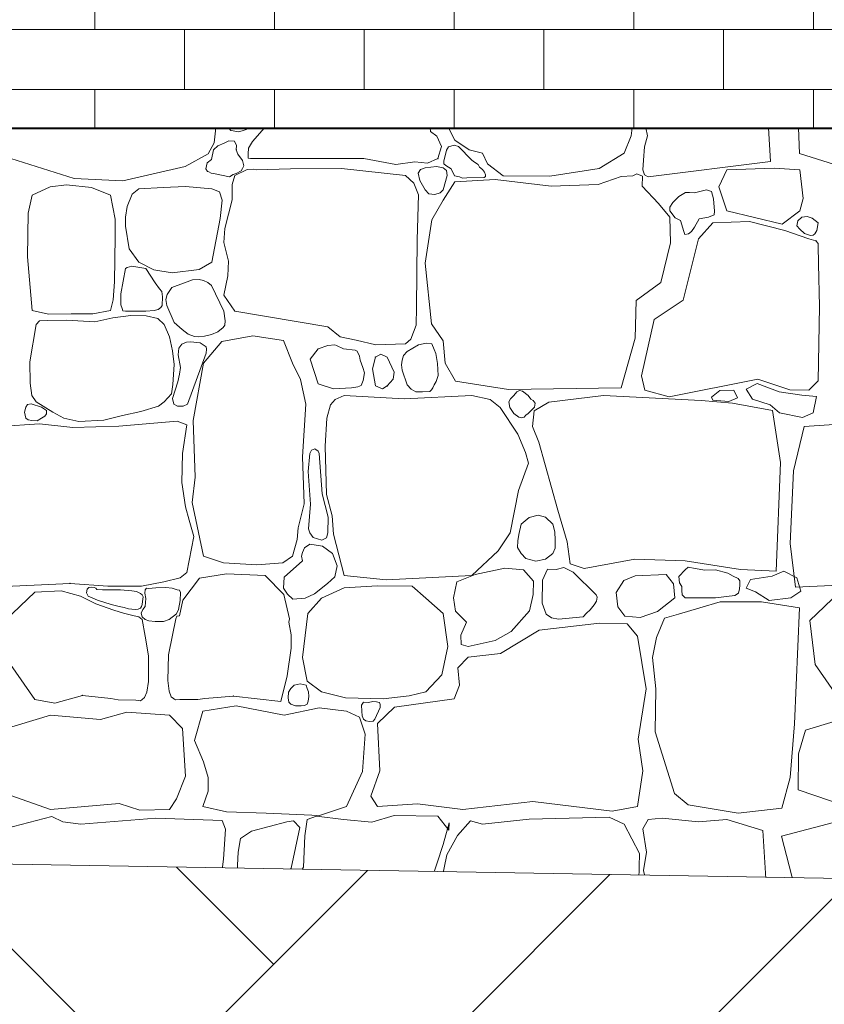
# Model space of a CAD drawing. Header units: millimetres. Extents: x 67877 to 166263, y -957 to 33454.
# Tile 7 of 98: x 71317 to 72217, y 1530 to 2632. Entities that reach past the tile are written whole.
import ezdxf

# ---------------------------------------------------------------- set-up
doc = ezdxf.new("R2010")
doc.units = ezdxf.units.MM
doc.linetypes.add('Wipeout_Contour', pattern=[1000, 0, -1000])
for name, color, linetype, lineweight in [('0_Nr_pióra__102', 9, 'Continuous', 5), ('0_Nr_pióra__2', 8, 'Continuous', 5), ('0_Nr_pióra__93', 7, 'Continuous', 13), ('_elementy3d_Nr_pióra__102', 9, 'Continuous', 5), ('_elementy3d_Nr_pióra__2', 8, 'Continuous', 5)]:
    doc.layers.add(name, color=color, linetype=linetype, lineweight=lineweight)
doc.layers.add('_elementy3d', color=7, linetype='Continuous')

# ---------------------------------------------------------------- blocks, each defined once
blk = doc.blocks.new('*X24', base_point=(739731.4, 4226.7))
at = {"layer": '_elementy3d_Nr_pióra__102', "linetype": 'Continuous'}
for p, q in [((759798.4, -352), (759796.6, -368.8)), ((759812.8, -352), (759812.9, -352.2)), ((759812.9, -352.2), (759815.2, -355.2)), ((759828, -355.4), (759837.8, -352)), ((759853, -352), (759839.7, -367.5)), ((760038.8, -356.1), (760038.2, -352)), ((760059, -352), (760065.8, -366.1)), ((760263.2, -361.3), (760264.3, -352)), ((760279.4, -352), (760281.3, -361)), ((760419.1, -389.8), (760416.9, -352)), ((760451.3, -380.9), (760450.2, -352)), ((759815.2, -355.2), (759818, -355.7)), ((759818, -355.7), (759823.5, -356.8)), ((759823.5, -356.8), (759828, -355.4)), ((760045.8, -361.6), (760038.8, -356.1)), ((760051, -373), (760045.8, -361.6)), ((760255.3, -380.7), (760263.2, -361.3)), ((760281.3, -361), (760277.9, -373.4)), ((759796.6, -368.8), (759789.9, -381.2)), ((759800.7, -372.3), (759796, -376.7)), ((759807.8, -369.2), (759800.7, -372.3)), ((759813, -366.9), (759807.8, -369.2)), ((759819.6, -367), (759813, -366.9)), ((759821.7, -371.9), (759819.6, -367)), ((759821.4, -376.7), (759821.7, -371.9)), ((759839.7, -367.5), (759835.2, -375.1)), ((760047, -386.6), (760051, -373)), ((760059, -373.5), (760056.7, -377.2)), ((760065, -371.4), (760059, -373.5)), ((760070.2, -373), (760065, -371.4)), ((760065.8, -366.1), (760081.9, -376.7)), ((760084.8, -388.3), (760070.2, -373)), ((760277.9, -373.4), (760276.8, -388.5)), ((759640.3, -408.9), (759551.3, -380.9)), ((759789.9, -381.2), (759764.3, -395.3)), ((759796, -376.7), (759793.6, -387.5)), ((759823.1, -381.6), (759821.4, -376.7)), ((759828.3, -388.6), (759823.1, -381.6)), ((759834.7, -381.4), (759834.6, -386.2)), ((759835.2, -375.1), (759834.7, -381.4)), ((760056.7, -377.2), (760053.6, -389.6)), ((760081.9, -376.7), (760096.8, -380.7)), ((760096.8, -380.7), (760102.5, -392.3)), ((760227.5, -397.8), (760255.3, -380.7)), ((760540.3, -408.9), (760451.3, -380.9)), ((759764.3, -395.3), (759694.5, -411.5)), ((759788.9, -391.4), (759787.4, -398)), ((759793.6, -387.5), (759788.9, -391.4)), ((759829.8, -394.8), (759828.3, -388.6)), ((759828.6, -397.7), (759829.8, -394.8)), ((759834.6, -386.2), (759837.2, -386.6)), ((759837.2, -386.6), (759964, -386.4)), ((759964, -386.4), (759999.9, -393.3)), ((759999.9, -393.3), (760021.2, -390.3)), ((760021.2, -390.3), (760035.3, -391.8)), ((760045.5, -395.5), (760032.9, -396.8)), ((760035.3, -391.8), (760047, -386.6)), ((760052.9, -396.8), (760045.5, -395.5)), ((760053.6, -389.6), (760053.8, -392.6)), ((760053.8, -392.6), (760055.7, -394.3)), ((760055.7, -394.3), (760061.8, -398)), ((760087.9, -390.6), (760084.8, -388.3)), ((760092.2, -393.3), (760087.9, -390.6)), ((760093.7, -396.1), (760092.2, -393.3)), ((760096.8, -398.7), (760093.7, -396.1)), ((760102.5, -392.3), (760120.1, -405.9)), ((760276.8, -388.5), (760276.3, -399.2)), ((760282.3, -406.9), (760419.1, -389.8)), ((759787.4, -398), (759789.4, -401.2)), ((759789.4, -401.2), (759790.7, -401.6)), ((759790.7, -401.6), (759793.4, -402.9)), ((759793.4, -402.9), (759796, -403.2)), ((759796, -403.2), (759813.8, -407.2)), ((759813.8, -407.2), (759817.8, -404.3)), ((759819.9, -405.7), (759817, -415.6)), ((759817.8, -404.3), (759821.4, -403.2)), ((759833.5, -398.8), (759819.9, -405.7)), ((759821.4, -403.2), (759826.9, -400.2)), ((759826.9, -400.2), (759828.6, -397.7)), ((759840.4, -398.4), (759833.5, -398.8)), ((759843.6, -399), (759840.4, -398.4)), ((759882, -398), (759843.6, -399)), ((759939.3, -397.8), (759882, -398)), ((760010.6, -405.7), (759939.3, -397.8)), ((760020.1, -414.1), (760010.6, -405.7)), ((760027.7, -398.8), (760025, -402.8)), ((760025, -402.8), (760026.7, -411.3)), ((760032.9, -396.8), (760027.7, -398.8)), ((760056.5, -400.1), (760052.9, -396.8)), ((760052.9, -421.5), (760057.5, -405.6)), ((760057.5, -405.6), (760056.5, -400.1)), ((760061.8, -398), (760065.7, -406)), ((760065.7, -406), (760071.2, -407.2)), ((760071.2, -407.2), (760074.6, -408.5)), ((760079.5, -408.2), (760098.9, -407.7)), ((760099, -401.9), (760096.8, -398.7)), ((760098.9, -407.7), (760100.3, -406.5)), ((760100.3, -404.6), (760099, -401.9)), ((760100.3, -406.5), (760100.3, -404.6)), ((760120.1, -405.9), (760172.1, -406.4)), ((760172.1, -406.4), (760227.5, -397.8)), ((760252.1, -406.7), (760226.1, -415.6)), ((760265.1, -405.8), (760252.1, -406.7)), ((760269.6, -403.5), (760265.1, -405.8)), ((760275.9, -406.2), (760269.6, -403.5)), ((760275.6, -417.3), (760275.9, -406.2)), ((760276.3, -399.2), (760278, -404.8)), ((760278, -404.8), (760282.3, -406.9)), ((760370, -399.2), (760361.4, -418.2)), ((760423.3, -397.2), (760370, -399.2)), ((760451.7, -399.2), (760423.3, -397.2)), ((760455.7, -431.4), (760451.7, -399.2)), ((759613.4, -418.2), (759593, -427.7)), ((759631.6, -416.1), (759613.4, -418.2)), ((759659.4, -418.8), (759631.6, -416.1)), ((759694.5, -411.5), (759640.3, -408.9)), ((759764.7, -418), (759739.5, -418.8)), ((759794, -420.6), (759764.7, -418)), ((759817, -415.6), (759816.7, -432.8)), ((760025.2, -427.1), (760020.1, -414.1)), ((760026.7, -411.3), (760032.9, -421.5)), ((760065.8, -412.6), (760052.9, -433.2)), ((760110.9, -410.1), (760065.8, -412.6)), ((760074.6, -408.5), (760079.5, -408.2)), ((760173.8, -417.3), (760110.9, -410.1)), ((760226.1, -415.6), (760173.8, -417.3)), ((760293.9, -436.9), (760275.6, -417.3)), ((760361.4, -418.2), (760370, -445.2)), ((759593, -427.7), (759588.7, -447.8)), ((759680.8, -427.7), (759659.4, -418.8)), ((759686, -454.5), (759680.8, -427.7)), ((759705.1, -426.5), (759699.5, -440.1)), ((759712.5, -420.6), (759705.1, -426.5)), ((759739.5, -418.8), (759712.5, -420.6)), ((759802.7, -423.8), (759794, -420.6)), ((759805.8, -433.1), (759802.7, -423.8)), ((760023.9, -477.6), (760025.2, -427.1)), ((760032.9, -421.5), (760036.9, -426.2)), ((760036.9, -426.2), (760043.4, -426.8)), ((760043.4, -426.8), (760049.4, -424.9)), ((760049.4, -424.9), (760052.9, -421.5)), ((760316.5, -429.1), (760309.8, -435.9)), ((760323.8, -424.6), (760316.5, -429.1)), ((760328.4, -424.5), (760323.8, -424.6)), ((760334.1, -425), (760328.4, -424.5)), ((760347.5, -421.5), (760334.1, -425)), ((760353.1, -423.4), (760347.5, -421.5)), ((760355.3, -431.8), (760353.1, -423.4)), ((759699.5, -440.1), (759697.4, -452.1)), ((759803.4, -453.6), (759805.8, -433.1)), ((759816.7, -432.8), (759808.5, -464.9)), ((760052.9, -433.2), (760040.1, -455)), ((760306.3, -452), (760293.9, -436.9)), ((760309.8, -435.9), (760306.3, -441)), ((760356.2, -445.4), (760355.3, -431.8)), ((760451.7, -445.2), (760455.7, -431.4)), ((759588.7, -447.8), (759587.8, -496.4)), ((760306.3, -441), (760306.3, -445.2)), ((760306.3, -445.2), (760312.2, -452.8)), ((760349.7, -452.1), (760355.9, -449.5)), ((760355.9, -449.5), (760356.2, -445.4)), ((760370, -445.2), (760431.9, -459.9)), ((760431.9, -459.9), (760451.7, -445.2)), ((760454, -452.1), (760460, -451.4)), ((760460, -451.4), (760465.5, -453.3)), ((759685.8, -474.3), (759686, -454.5)), ((759697.4, -452.1), (759697.7, -462.3)), ((759697.7, -462.3), (759701.7, -487.5)), ((759794, -502.6), (759803.4, -453.6)), ((760040.1, -455), (760032.9, -503.8)), ((760307.3, -481), (760306.3, -452)), ((760312.2, -452.8), (760318.2, -455.8)), ((760318.2, -455.8), (760321.9, -468.1)), ((760334.1, -463.2), (760339.1, -453.9)), ((760354.4, -458.4), (760338.5, -476.3)), ((760339.1, -453.9), (760349.7, -452.1)), ((760395.5, -457), (760354.4, -458.4)), ((760435.1, -467.1), (760395.5, -457)), ((760448.6, -462), (760449.6, -456.1)), ((760451.7, -465.7), (760448.6, -462)), ((760449.6, -456.1), (760454, -452.1)), ((760465.5, -453.3), (760472.2, -458.4)), ((760472.2, -458.4), (760471, -467)), ((759808.5, -464.9), (759807.5, -480.5)), ((760321.9, -468.1), (760323.3, -471.4)), ((760323.3, -471.4), (760327.2, -470.9)), ((760327.2, -470.9), (760330.6, -468.2)), ((760330.6, -468.2), (760334.1, -463.2)), ((760461.9, -476.3), (760435.1, -467.1)), ((760457.2, -470.4), (760451.7, -465.7)), ((760463.9, -472.8), (760457.2, -470.4)), ((760466.9, -472.4), (760463.9, -472.8)), ((760468.5, -470.7), (760466.9, -472.4)), ((760471, -467), (760468.5, -470.7)), ((759685.1, -524.5), (759685.8, -474.3)), ((759807.5, -480.5), (759812.9, -501.5)), ((760023.1, -552.9), (760023.9, -477.6)), ((760296.2, -525.3), (760307.3, -481)), ((760338.5, -476.3), (760321.2, -545.1)), ((760469.9, -478.5), (760461.9, -476.3)), ((760472.4, -481.5), (760469.9, -478.5)), ((760472.5, -483.9), (760472.4, -481.5)), ((760472.8, -504.3), (760472.5, -483.9)), ((759701.7, -487.5), (759712.5, -502.6)), ((759587.8, -496.4), (759593, -556.6)), ((759712.5, -502.6), (759729.4, -511.2)), ((759779.9, -510.8), (759794, -502.6)), ((759812.9, -501.5), (759812.1, -517.9)), ((760032.9, -503.8), (760039.8, -571.4)), ((760473.7, -552.1), (760472.8, -504.3)), ((759697.7, -509.7), (759692.3, -538.1)), ((759699.5, -508.5), (759697.7, -509.7)), ((759704.7, -507), (759699.5, -508.5)), ((759720.3, -509.7), (759704.7, -507)), ((759730.9, -525.8), (759720.3, -509.7)), ((759729.4, -511.2), (759749.9, -514.4)), ((759749.9, -514.4), (759779.9, -510.8)), ((759812.1, -517.9), (759807.7, -539.4)), ((759683.6, -544.5), (759685.1, -524.5)), ((759735.5, -532.2), (759730.9, -525.8)), ((759772.3, -522.3), (759749.3, -530.8)), ((759779.9, -522), (759772.3, -522.3)), ((759784.7, -523.2), (759779.9, -522)), ((759789.7, -525.4), (759784.7, -523.2)), ((759793.9, -528.8), (759789.7, -525.4)), ((759807.4, -557.4), (759793.9, -528.8)), ((760268.7, -545.6), (760296.2, -525.3)), ((759692.3, -538.1), (759692.2, -550.3)), ((759738.2, -535.4), (759735.5, -532.2)), ((759739.1, -541.4), (759738.2, -535.4)), ((759744, -538.8), (759742.7, -544.3)), ((759749.3, -530.8), (759744, -538.8)), ((759807.7, -539.4), (759819.9, -557.3)), ((759680.8, -556.6), (759683.6, -544.5)), ((759692.2, -550.3), (759693.7, -554.5)), ((759738.4, -551.2), (759739.1, -541.4)), ((759742.7, -544.3), (759743.7, -550.9)), ((759743.7, -550.9), (759752, -570.1)), ((760267.7, -587.5), (760268.7, -545.6)), ((760321.2, -545.1), (760289, -566.7)), ((759593, -556.6), (759611.3, -560.6)), ((759611.3, -560.6), (759636.7, -560.3)), ((759636.7, -560.3), (759660.9, -560.2)), ((759660.9, -560.2), (759680.8, -556.6)), ((759693.7, -554.5), (759694.7, -556.8)), ((759694.7, -556.8), (759697.7, -557.4)), ((759697.7, -557.4), (759720.3, -557.4)), ((759720.3, -557.4), (759729.6, -556.6)), ((759729.6, -556.6), (759733.9, -555.5)), ((759733.9, -555.5), (759737.2, -553.2)), ((759737.2, -553.2), (759738.4, -551.2)), ((759809.1, -568.3), (759807.4, -557.4)), ((759819.9, -557.3), (759923.9, -575)), ((760022.7, -573.1), (760023.1, -552.9)), ((760472.3, -635.5), (760473.7, -552.1)), ((759597.8, -572.3), (759590.5, -614.1)), ((759601.5, -568.1), (759597.8, -572.3)), ((759610.5, -567.8), (759601.5, -568.1)), ((759631.4, -567.5), (759610.5, -567.8)), ((759663.2, -569.4), (759631.4, -567.5)), ((759683.2, -565), (759663.2, -569.4)), ((759703.5, -562.2), (759683.2, -565)), ((759720.6, -562.5), (759703.5, -562.2)), ((759733.8, -565.5), (759720.6, -562.5)), ((759740.9, -572.3), (759733.8, -565.5)), ((759746.8, -585.9), (759740.9, -572.3)), ((759752, -570.1), (759760.8, -577.8)), ((759806.7, -575.6), (759808.5, -573)), ((759808.5, -573), (759809.1, -568.3)), ((760039.8, -571.4), (760052.7, -590.5)), ((760289, -566.7), (760274.9, -629.8)), ((759760.8, -577.8), (759767.7, -583.2)), ((759767.7, -583.2), (759774.6, -585.7)), ((759786, -585.4), (759793.6, -583.6)), ((759793.6, -583.6), (759800.7, -580.5)), ((759800.7, -580.5), (759806.7, -575.6)), ((759923.9, -575), (759937.6, -585.9)), ((760016.6, -588.8), (760022.7, -573.1)), ((759750.2, -601.9), (759746.8, -585.9)), ((759760.4, -594.3), (759757.3, -598.6)), ((759765.7, -592.2), (759760.4, -594.3)), ((759770.4, -591.6), (759765.7, -592.2)), ((759781, -592.7), (759770.4, -591.6)), ((759774.6, -585.7), (759778.8, -586)), ((759778.8, -586), (759786, -585.4)), ((759787.8, -597.2), (759781, -592.7)), ((759805.3, -591.2), (759784.7, -615.5)), ((759839.9, -584.8), (759805.3, -591.2)), ((759874.1, -590.2), (759839.9, -584.8)), ((759884.3, -615.5), (759874.1, -590.2)), ((759937.6, -585.9), (759955.4, -590)), ((759955.4, -590), (759977.5, -595)), ((759977.5, -595), (760010.6, -593.9)), ((760010.6, -593.9), (760016.6, -588.8)), ((760034, -593.2), (760025.3, -595.1)), ((760040.2, -594), (760034, -593.2)), ((760042.8, -600.1), (760040.2, -594)), ((760052.7, -590.5), (760055.2, -615.5)), ((760252.1, -643), (760267.7, -587.5)), ((759752.1, -617.1), (759750.2, -601.9)), ((759757.3, -598.6), (759756.6, -606.3)), ((759766.9, -661.3), (759787.6, -604.2)), ((759787.6, -604.2), (759788, -600)), ((759788, -600), (759787.8, -597.2)), ((759913.2, -599.4), (759904.1, -611)), ((759923.8, -595.7), (759913.2, -599.4)), ((759931.8, -595.2), (759923.8, -595.7)), ((759933.5, -595.9), (759931.8, -595.2)), ((759941.5, -599.4), (759933.5, -595.9)), ((759954.4, -600.9), (759941.5, -599.4)), ((759956.8, -602.1), (759954.4, -600.9)), ((759959.2, -607.6), (759956.8, -602.1)), ((759983.2, -605.5), (759977.1, -608.8)), ((759990.3, -608.8), (759983.2, -605.5)), ((760012.6, -602.6), (760008.5, -606.9)), ((760025.3, -595.1), (760012.6, -602.6)), ((760044.6, -604.7), (760042.8, -600.1)), ((760046.7, -616), (760044.6, -604.7)), ((759590.5, -614.1), (759590.8, -637.9)), ((759756.6, -606.3), (759758.9, -620.3)), ((759784.7, -615.5), (759773.1, -679.9)), ((759893.4, -634), (759884.3, -615.5)), ((759904.1, -611), (759913.2, -638.7)), ((759960.1, -612.2), (759959.2, -607.6)), ((759963.2, -620.4), (759960.1, -612.2)), ((759977.1, -608.8), (759973.9, -621.9)), ((759998.2, -625.6), (759990.3, -608.8)), ((760006.9, -612.2), (760006.2, -617.5)), ((760008.5, -606.9), (760006.9, -612.2)), ((760047.2, -629.4), (760046.7, -616)), ((760055.2, -615.5), (760066.8, -635.8)), ((759750.5, -639.3), (759752.1, -617.1)), ((759757.8, -627.8), (759756.2, -636.3)), ((759758.9, -620.3), (759757.8, -627.8)), ((759964.8, -626.4), (759963.2, -620.4)), ((759963.5, -634.8), (759964.8, -626.4)), ((759973.9, -621.9), (759977.1, -641)), ((759997, -633.5), (759998.2, -625.6)), ((760006.2, -617.5), (760007.1, -623.4)), ((760007.1, -623.4), (760012.6, -639.7)), ((759590.8, -637.9), (759592.8, -651.8)), ((759756.2, -636.3), (759750.1, -655.2)), ((759899.1, -661.3), (759893.4, -634)), ((759913.2, -638.7), (759930.1, -644.4)), ((759961, -640.6), (759962, -638.7)), ((759962, -638.7), (759963.5, -634.8)), ((759990.3, -641), (759997, -633.5)), ((760042.8, -639.7), (760045, -635.9)), ((760045, -635.9), (760047.2, -629.4)), ((760066.8, -635.8), (760126, -644.9)), ((760274.9, -629.8), (760278.6, -645.9)), ((760305.8, -653.4), (760404.9, -633.5)), ((760404, -638.3), (760391.9, -644.5)), ((760428.7, -647.7), (760404, -638.3)), ((760404.9, -633.5), (760440.6, -645.4)), ((760461.9, -645.9), (760472.3, -635.5)), ((759740.9, -658.8), (759748.9, -649.7)), ((759748.9, -649.7), (759750.5, -639.3)), ((759930.1, -644.4), (759950.4, -643.2)), ((759950.4, -643.2), (759957.5, -641.9)), ((759957.5, -641.9), (759961, -640.6)), ((759977.1, -641), (759985, -644.3)), ((759985, -644.3), (759990.3, -641)), ((760012.6, -639.7), (760017.2, -644.7)), ((760017.2, -644.7), (760022.4, -647.5)), ((760022.4, -647.5), (760029.9, -647.6)), ((760029.9, -647.6), (760038.1, -647.4)), ((760038.1, -647.4), (760039.8, -645.4)), ((760039.8, -645.4), (760041.5, -643)), ((760041.5, -643), (760042.8, -639.7)), ((760126, -644.9), (760252.1, -643)), ((760135.3, -647.6), (760131.9, -651.9)), ((760138.4, -646.3), (760135.3, -647.6)), ((760141.6, -646.9), (760138.4, -646.3)), ((760148, -651.9), (760141.6, -646.9)), ((760278.6, -645.9), (760305.8, -653.4)), ((760353.1, -653.6), (760362.2, -646.2)), ((760362.2, -646.2), (760378.1, -645.6)), ((760378.1, -645.6), (760382.2, -654.5)), ((760391.9, -644.5), (760399, -655.7)), ((760454, -651.2), (760428.7, -647.7)), ((760440.6, -645.4), (760461.9, -645.9)), ((759592.8, -651.8), (759597.8, -658.8)), ((759597.8, -658.8), (759616.1, -670.3)), ((759734.3, -663.5), (759740.9, -658.8)), ((759750.1, -655.2), (759751.5, -661.5)), ((759932.1, -656.3), (759926.9, -662.3)), ((759942, -651.9), (759932.1, -656.3)), ((760009.3, -655.6), (759942, -651.9)), ((760084.8, -651.9), (760009.3, -655.6)), ((760105.4, -656.3), (760084.8, -651.9)), ((760116.8, -665.3), (760105.4, -656.3)), ((760128.3, -655.5), (760126.2, -658.8)), ((760126.2, -658.8), (760127.4, -665.1)), ((760131.9, -651.9), (760128.3, -655.5)), ((760150.8, -655.8), (760148, -651.9)), ((760153.7, -657.3), (760150.8, -655.8)), ((760155.6, -660.5), (760153.7, -657.3)), ((760171.1, -659.1), (760154.5, -669)), ((760155.1, -664.8), (760155.6, -660.5)), ((760232.3, -651.9), (760171.1, -659.1)), ((760341.5, -657.3), (760232.3, -651.9)), ((760376.4, -660.5), (760341.5, -657.3)), ((760354.5, -656.8), (760353.1, -653.6)), ((760372.5, -658.3), (760354.5, -656.8)), ((760382.2, -654.5), (760372.5, -658.3)), ((760421.2, -668.4), (760376.4, -660.5)), ((760399, -655.7), (760418.7, -662.1)), ((760470.5, -653), (760454, -651.2)), ((760466.7, -671), (760470.5, -653)), ((759586.2, -664.9), (759584.6, -670.4)), ((759584.6, -670.4), (759586.2, -677)), ((759587.9, -661.8), (759586.2, -664.9)), ((759592, -661.2), (759587.9, -661.8)), ((759603.7, -664.9), (759592, -661.2)), ((759609.3, -668.5), (759603.7, -664.9)), ((759607.4, -674.9), (759609, -672.2)), ((759609, -672.2), (759609.3, -668.5)), ((759616.1, -670.3), (759628.4, -677)), ((759694.3, -674.3), (759714.8, -669.8)), ((759714.8, -669.8), (759734.3, -663.5)), ((759751.5, -661.5), (759755.7, -663.8)), ((759755.7, -663.8), (759761.9, -663.5)), ((759761.9, -663.5), (759766.9, -661.3)), ((759895.4, -720.5), (759899.1, -661.3)), ((759926.9, -662.3), (759922.7, -677.1)), ((760136.4, -695.2), (760116.8, -665.3)), ((760127.4, -665.1), (760131.9, -671.7)), ((760131.9, -671.7), (760137.5, -676.1)), ((760145.4, -673.9), (760148, -671.7)), ((760148, -671.7), (760155.1, -664.8)), ((760154.5, -669), (760152.7, -686.6)), ((760418.7, -662.1), (760429, -671)), ((760430.1, -726.7), (760421.2, -668.4)), ((760429, -671), (760454.9, -676.3)), ((760454.9, -676.3), (760466.7, -671)), ((759586.2, -677), (759588.7, -678.8)), ((759588.7, -678.8), (759592.7, -679.7)), ((759592.7, -679.7), (759598.6, -680)), ((759598.6, -680), (759603.7, -677)), ((759603.7, -677), (759607.4, -674.9)), ((759628.4, -677), (759645.4, -681)), ((759645.4, -681), (759673.3, -679.4)), ((759673.3, -679.4), (759694.3, -674.3)), ((759755.3, -680.4), (759690.1, -686)), ((759766.2, -684.5), (759755.3, -680.4)), ((759773.1, -679.9), (759775.5, -743)), ((759922.7, -677.1), (759920.9, -708.3)), ((760137.5, -676.1), (760140.4, -676.9)), ((760140.4, -676.9), (760143.3, -676.1)), ((760143.3, -676.1), (760145.4, -673.9)), ((759601.3, -683.5), (759556.5, -686.3)), ((759638.6, -687.7), (759601.3, -683.5)), ((759690.1, -686), (759638.6, -687.7)), ((759761.2, -716.6), (759766.2, -684.5)), ((760152.7, -686.6), (760159.8, -704.1)), ((760456.5, -686.3), (760444.8, -736)), ((760501.3, -683.5), (760456.5, -686.3)), ((760145.1, -715.5), (760136.4, -695.2)), ((760159.8, -704.1), (760181.2, -779.9)), ((759905.5, -713), (759903.6, -716.6)), ((759909.4, -711.6), (759905.5, -713)), ((759913.2, -714.1), (759909.4, -711.6)), ((759914.2, -716.6), (759913.2, -714.1)), ((759920.9, -708.3), (759922.2, -762.6)), ((760148.5, -727.4), (760145.1, -715.5)), ((759760.7, -749.1), (759761.2, -716.6)), ((759897.4, -773), (759895.4, -720.5)), ((759903.6, -716.6), (759901.8, -736.7)), ((759917.4, -761.9), (759914.2, -716.6)), ((760425.4, -848.3), (760430.1, -726.7)), ((759901.8, -736.7), (759904.5, -773.2)), ((760137.1, -757.9), (760148.5, -727.4)), ((760444.8, -736), (760440.9, -817.4)), ((759764.5, -776.2), (759760.7, -749.1)), ((759775.5, -743), (759772.1, -771.5)), ((760127.7, -805.4), (760137.1, -757.9)), ((759924.2, -788), (759917.4, -761.9)), ((759922.2, -762.6), (759928.8, -786.4)), ((759768.7, -791.4), (759764.5, -776.2)), ((759772.1, -771.5), (759784.7, -831.4)), ((759890.7, -800), (759897.4, -773)), ((759904.5, -773.2), (759902.3, -800.8)), ((760181.2, -779.9), (760191.6, -815.6)), ((759774, -809.4), (759768.7, -791.4)), ((759924, -805.4), (759924.2, -788)), ((759928.8, -786.4), (759930.1, -806.9)), ((760149, -788.4), (760140.2, -795.6)), ((760159.2, -785.5), (760149, -788.4)), ((760167.5, -788), (760159.2, -785.5)), ((760175.5, -795.6), (760167.5, -788)), ((759889.5, -812.9), (759890.7, -800)), ((759902.3, -800.8), (759903.6, -805.4)), ((760140.2, -795.6), (760137.4, -807.3)), ((760177.8, -804.2), (760175.5, -795.6)), ((760178, -813.6), (760177.8, -804.2)), ((759766.2, -849.8), (759774, -809.4)), ((759884.3, -831.4), (759889.5, -812.9)), ((759903.6, -805.4), (759907.3, -810.6)), ((759907.3, -810.6), (759917.2, -813.7)), ((759917.2, -813.7), (759922.3, -811)), ((759922.3, -811), (759924, -805.4)), ((759930.1, -806.9), (759942, -853.2)), ((760114.4, -825.5), (760127.7, -805.4)), ((760136.3, -814.5), (760136.2, -822)), ((760137.4, -807.3), (760136.3, -814.5)), ((760178.1, -822.6), (760178, -813.6)), ((759897.6, -822.1), (759895.7, -827.5)), ((759903.6, -818.2), (759897.6, -822.1)), ((759911, -819.1), (759903.6, -818.2)), ((759918, -820.2), (759911, -819.1)), ((759929, -828.5), (759918, -820.2)), ((760084.8, -853.2), (760114.4, -825.5)), ((760136.2, -822), (760140.2, -828.7)), ((760175.5, -828.7), (760178.1, -822.6)), ((760191.6, -815.6), (760195.1, -840.1)), ((760440.9, -817.4), (760446.9, -866.4)), ((759784.7, -831.4), (759807, -839.1)), ((759873.4, -839.1), (759884.3, -831.4)), ((759895.7, -836.7), (759875, -855.1)), ((759895.7, -827.5), (759894.4, -831.7)), ((759894.4, -831.7), (759895.7, -836.7)), ((759934.4, -842.5), (759929, -828.5)), ((760140.2, -828.7), (760145.5, -834.3)), ((760145.5, -834.3), (760156.6, -837.1)), ((760156.6, -837.1), (760167.3, -835)), ((760167.3, -835), (760175.5, -828.7)), ((760210.7, -845.3), (760267.2, -834.9)), ((760267.2, -834.9), (760323.4, -836.9)), ((760323.4, -836.9), (760385.6, -846.3)), ((759807, -839.1), (759844.6, -841.4)), ((759844.6, -841.4), (759873.4, -839.1)), ((759931.6, -854.6), (759934.4, -842.5)), ((760121.8, -845.1), (760088.8, -852)), ((760142.8, -846.8), (760121.8, -845.1)), ((760154, -859.7), (760142.8, -846.8)), ((760169.6, -846), (760164, -858.4)), ((760179.3, -846.4), (760169.6, -846)), ((760187.9, -844.2), (760179.3, -846.4)), ((760198.3, -849.3), (760187.9, -844.2)), ((760195.1, -840.1), (760210.7, -845.3)), ((760323.4, -847), (760316.5, -854.2)), ((760326.9, -843.7), (760323.4, -847)), ((760334.8, -845.5), (760326.9, -843.7)), ((760345.5, -847.3), (760334.8, -845.5)), ((760357.6, -847), (760345.5, -847.3)), ((760371.3, -850.7), (760357.6, -847)), ((760385.6, -846.3), (760425.4, -848.3)), ((759740.5, -860.1), (759758.7, -855.8)), ((759758.7, -855.8), (759766.2, -849.8)), ((759761.6, -880.7), (759780.5, -856)), ((759780.5, -856), (759810.5, -851.3)), ((759810.5, -851.3), (759853.6, -853.2)), ((759853.6, -853.2), (759874.5, -874.3)), ((759875, -855.1), (759874.4, -867.3)), ((759923.6, -862.3), (759931.6, -854.6)), ((759942, -853.2), (759989.3, -858.2)), ((759989.3, -858.2), (760084.8, -853.2)), ((760088.8, -852), (760068.3, -860.2)), ((760164, -858.4), (760163.6, -884)), ((760224.1, -875), (760198.3, -849.3)), ((760254.8, -858.9), (760246.5, -872.3)), ((760267.7, -853.5), (760254.8, -858.9)), ((760302.3, -852), (760267.7, -853.5)), ((760310.5, -862.7), (760302.3, -852)), ((760316.5, -854.2), (760317.1, -861.3)), ((760377.2, -853.9), (760371.3, -850.7)), ((760382.8, -856.7), (760377.2, -853.9)), ((760384.9, -859), (760382.8, -856.7)), ((760384.9, -864.1), (760384.9, -859)), ((760391.9, -867.3), (760396.6, -857.6)), ((760396.6, -857.6), (760420.8, -853.9)), ((760420.8, -853.9), (760433.8, -848.5)), ((760433.8, -848.5), (760448.3, -855.7)), ((760448.3, -855.7), (760453, -870.6)), ((759546.9, -866.4), (759635.6, -862)), ((759625.4, -870.3), (759596.3, -871.9)), ((759647.2, -876.2), (759625.4, -870.3)), ((759635.6, -862), (759677.7, -865.1)), ((759654.6, -868.5), (759654, -872.4)), ((759656.4, -866.5), (759654.6, -868.5)), ((759660, -866.1), (759656.4, -866.5)), ((759662.5, -866.6), (759660, -866.1)), ((759664.5, -867.5), (759662.5, -866.6)), ((759665.6, -868.7), (759664.5, -867.5)), ((759672, -869.3), (759665.6, -868.7)), ((759691.9, -869.2), (759672, -869.3)), ((759677.7, -865.1), (759715.5, -865.1)), ((759704.7, -870.4), (759691.9, -869.2)), ((759709.7, -871.2), (759704.7, -870.4)), ((759715.5, -865.1), (759740.5, -860.1)), ((759719.4, -869.2), (759719.1, -872.9)), ((759721.2, -867.4), (759719.4, -869.2)), ((759723.4, -867.6), (759721.2, -867.4)), ((759731.4, -867.1), (759723.4, -867.6)), ((759742.6, -866.5), (759731.4, -867.1)), ((759749.9, -867.2), (759742.6, -866.5)), ((759755.3, -869.2), (759749.9, -867.2)), ((759757.8, -869.5), (759755.3, -869.2)), ((759759, -872.2), (759757.8, -869.5)), ((759874.4, -867.3), (759878.7, -873.9)), ((759908.9, -873.6), (759923.6, -862.3)), ((759942, -866.9), (759916.7, -878.5)), ((759979.6, -864.9), (759942, -866.9)), ((760018.3, -865.1), (759979.6, -864.9)), ((760033.6, -878.5), (760018.3, -865.1)), ((760068.3, -860.2), (760064.6, -878.1)), ((760153.7, -874.5), (760154, -859.7)), ((760311.9, -878.2), (760310.5, -862.7)), ((760317.1, -861.3), (760319.9, -865.5)), ((760319.9, -865.5), (760319.8, -869.8)), ((760319.8, -869.8), (760320.4, -874.9)), ((760383.3, -872.9), (760384.4, -868.1)), ((760384.4, -868.1), (760384.9, -864.1)), ((760402.4, -871.6), (760391.9, -867.3)), ((760446.9, -866.4), (760535.6, -862)), ((759596.3, -871.9), (759563, -903.6)), ((759664.4, -885), (759647.2, -876.2)), ((759654, -872.4), (759655.6, -876.2)), ((759655.6, -876.2), (759666.4, -880.7)), ((759666.4, -880.7), (759681.4, -885.6)), ((759714.3, -873.4), (759709.7, -871.2)), ((759716.1, -875), (759714.3, -873.4)), ((759717.2, -877.2), (759716.1, -875)), ((759716.7, -882.4), (759717, -879.8)), ((759717, -879.8), (759717.2, -877.2)), ((759719.1, -872.9), (759720.3, -879)), ((759720.3, -879), (759719.6, -888)), ((759757, -891.1), (759758.6, -881.2)), ((759757.8, -898.5), (759761.6, -880.7)), ((759758.6, -881.2), (759759, -872.2)), ((759874.5, -874.3), (759880.9, -901.7)), ((759878.7, -873.9), (759884.6, -879.6)), ((759884.6, -879.6), (759898.4, -878.5)), ((759898.4, -878.5), (759908.9, -873.6)), ((759916.7, -878.5), (759901.6, -895.6)), ((760052.9, -895.8), (760033.6, -878.5)), ((760064.6, -878.1), (760066.6, -893.1)), ((760149.4, -892.9), (760153.7, -874.5)), ((760225, -877.6), (760224.1, -875)), ((760224.4, -881.9), (760225, -877.6)), ((760246.5, -872.3), (760248.1, -888.4)), ((760292.7, -893.6), (760311.9, -878.2)), ((760320.4, -874.9), (760323.4, -878.3)), ((760323.4, -878.3), (760357.6, -878.3)), ((760357.6, -878.3), (760379.3, -875.6)), ((760379.3, -875.6), (760383.3, -872.9)), ((760417.6, -881), (760402.4, -871.6)), ((760441.8, -878.1), (760417.6, -881)), ((760453, -870.6), (760441.8, -878.1)), ((760496.3, -871.9), (760463, -903.6)), ((759684.4, -891.9), (759664.4, -885)), ((759681.4, -885.6), (759690.5, -888)), ((759695.4, -895.2), (759684.4, -891.9)), ((759690.5, -888), (759696.2, -889)), ((759696.2, -889), (759700.8, -890.5)), ((759700.8, -890.5), (759708.3, -891.2)), ((759708.3, -891.2), (759711.7, -890.9)), ((759711.7, -890.9), (759714.3, -889.6)), ((759714.3, -889.6), (759715.5, -888)), ((759716.8, -891.4), (759715.2, -895.4)), ((759715.5, -888), (759716.1, -885.8)), ((759716.1, -885.8), (759716.7, -882.4)), ((759719.6, -888), (759716.8, -891.4)), ((759754.6, -896.1), (759757, -891.1)), ((760163.6, -884), (760168.2, -896.5)), ((760213.2, -895.3), (760217.4, -891.6)), ((760217.4, -891.6), (760221.6, -886.1)), ((760221.6, -886.1), (760224.4, -881.9)), ((760248.1, -888.4), (760256, -898.6)), ((760340, -889.4), (760316, -896.3)), ((760362.8, -882.5), (760340, -889.4)), ((760385.8, -882.5), (760362.8, -882.5)), ((760408.8, -882.5), (760385.8, -882.5)), ((760451.4, -889.5), (760408.8, -882.5)), ((760445.8, -1019.1), (760451.4, -889.5)), ((759707.2, -898.4), (759695.4, -895.2)), ((759712.3, -899.4), (759707.2, -898.4)), ((759716.3, -902.6), (759712.3, -899.4)), ((759715.2, -895.4), (759716, -899.6)), ((759716, -899.6), (759719.4, -902.6)), ((759719.4, -921), (759716.3, -902.6)), ((759719.4, -902.6), (759723.8, -903.9)), ((759740.1, -904.5), (759746.2, -902.6)), ((759746.2, -902.6), (759754.6, -896.1)), ((759750.1, -920), (759753.7, -901.7)), ((759753.7, -901.7), (759754.8, -898.8)), ((759754.8, -898.8), (759757.8, -898.5)), ((759880.9, -901.7), (759880.4, -905.4)), ((759901.6, -895.6), (759895.7, -944.9)), ((760058.1, -932.7), (760052.9, -895.8)), ((760066.6, -893.1), (760078.9, -905.3)), ((760129, -915.7), (760149.4, -892.9)), ((760168.2, -896.5), (760173.9, -900.6)), ((760173.9, -900.6), (760181.7, -902)), ((760181.7, -902), (760209.5, -899.4)), ((760209.5, -899.4), (760213.3, -895.2)), ((760256, -898.6), (760273.1, -900.3)), ((760273.1, -900.3), (760292.7, -893.6)), ((760300.6, -901), (760291.5, -922.5)), ((760316, -896.3), (760300.6, -901)), ((759723.8, -903.9), (759730.8, -904.6)), ((759730.8, -904.6), (759740.1, -904.5)), ((759880.4, -905.4), (759882.8, -919.5)), ((760078.9, -905.3), (760072.7, -919.9)), ((760160.4, -914.2), (760117.1, -940.4)), ((760227.8, -906.7), (760160.4, -914.2)), ((760258.8, -907.2), (760227.8, -906.7)), ((760270.1, -921), (760258.8, -907.2)), ((760463, -903.6), (760468.9, -952.7)), ((759723.4, -943.1), (759719.4, -921)), ((759745.6, -942), (759750.1, -920)), ((759882.8, -919.5), (759883, -934.4)), ((760072.7, -919.9), (760073, -930.3)), ((760111.1, -925.8), (760129, -915.7)), ((760279.8, -980.1), (760270.1, -921)), ((760291.5, -922.5), (760287, -945.1)), ((759883, -934.4), (759878.4, -965.3)), ((760051.4, -964.2), (760058.1, -932.7)), ((760073, -930.3), (760080.9, -932.5)), ((760080.9, -932.5), (760111.1, -925.8)), ((759723.4, -972), (759723.4, -943.1)), ((759744.8, -970.8), (759745.6, -942)), ((759895.7, -944.9), (759900.9, -971.4)), ((760080.9, -944.6), (760069.3, -956.5)), ((760117.1, -940.4), (760080.9, -944.6)), ((760287, -945.1), (760290.9, -979.9)), ((759568.9, -952.7), (759596.3, -991.9)), ((760069.3, -956.5), (760071, -975.8)), ((760468.9, -952.7), (760496.3, -991.9)), ((759878.4, -965.3), (759871.3, -994.2)), ((760033.6, -983.5), (760051.4, -964.2)), ((759721.3, -983.6), (759723.4, -972)), ((759746.5, -982.5), (759744.8, -970.8)), ((759882.3, -979.6), (759880, -983.7)), ((759886.2, -976), (759882.3, -979.6)), ((759892.9, -974.5), (759886.2, -976)), ((759899.5, -976), (759892.9, -974.5)), ((759900.9, -979.6), (759899.5, -976)), ((759900.9, -971.4), (759916.7, -983.5)), ((759902.4, -983.4), (759900.9, -979.6)), ((760071, -975.8), (760065.3, -991.4)), ((760271.1, -1036.5), (760279.8, -980.1)), ((760290.9, -979.9), (760290, -1028.3)), ((759618.5, -996.1), (759649.4, -987.3)), ((759649.4, -987.3), (759681.3, -990.9)), ((759681.3, -990.9), (759689.3, -992.3)), ((759716.3, -991.9), (759718.8, -989.9)), ((759718.8, -989.9), (759721.3, -983.6)), ((759748.8, -988.9), (759746.5, -982.5)), ((759751.3, -990.9), (759748.8, -988.9)), ((759753.3, -992.3), (759751.3, -990.9)), ((759786.3, -990.8), (759778.3, -992.1)), ((759818.3, -988.2), (759786.3, -990.8)), ((759871.3, -994.2), (759818.3, -988.2)), ((759880, -983.7), (759879.5, -990)), ((759879.5, -990), (759880.4, -994.9)), ((759901.8, -993.8), (759902.6, -988.7)), ((759902.6, -988.7), (759902.4, -983.4)), ((759916.7, -983.5), (759943.7, -990)), ((759943.7, -990), (759985.6, -991.2)), ((759985.6, -991.2), (760015, -987.7)), ((760065.3, -991.4), (759998.4, -1000.6)), ((760015, -987.7), (760033.6, -983.5)), ((759596.3, -991.9), (759618.5, -996.1)), ((759689.3, -992.3), (759709.2, -992.7)), ((759709.2, -992.7), (759714.3, -993.3)), ((759714.3, -993.3), (759716.3, -991.9)), ((759758.4, -991.9), (759753.3, -992.3)), ((759778.3, -992.1), (759758.4, -991.9)), ((759784, -1005.1), (759821.4, -999.1)), ((759821.4, -999.1), (759874.9, -1009.5)), ((759874.9, -1009.5), (759914.2, -1001.4)), ((759880.4, -994.9), (759882.3, -997.1)), ((759882.3, -997.1), (759887.6, -999)), ((759887.6, -999), (759893.9, -999)), ((759893.9, -999), (759897.9, -998.6)), ((759897.9, -998.6), (759900.9, -997.1)), ((759900.9, -997.1), (759901.8, -993.8)), ((759914.2, -1001.4), (759944.7, -1005.1)), ((759963.8, -994.9), (759961.5, -998.4)), ((759961.5, -998.4), (759961.8, -1005)), ((759969.2, -995.3), (759963.8, -994.9)), ((759974.2, -994.3), (759969.2, -995.3)), ((759978.4, -994.4), (759974.2, -994.3)), ((759976.6, -1014), (759982.4, -1001.1)), ((759979.7, -994.9), (759978.4, -994.4)), ((759998.4, -1000.6), (759979.6, -1018.9)), ((759981.7, -995.2), (759979.7, -994.9)), ((759982.3, -997.7), (759981.7, -995.2)), ((759982.4, -1001.1), (759982.3, -997.7)), ((759613.5, -1009.5), (759558, -1026.1)), ((759669.5, -1014.2), (759613.5, -1009.5)), ((759699, -1006.1), (759669.5, -1014.2)), ((759746.6, -1009.5), (759699, -1006.1)), ((759761.4, -1024.4), (759746.6, -1009.5)), ((759774.8, -1037.8), (759784, -1005.1)), ((759944.7, -1005.1), (759959.3, -1011.8)), ((759959.3, -1011.8), (759965.8, -1030.8)), ((759961.8, -1005), (759962.3, -1010.3)), ((759962.3, -1010.3), (759963.8, -1014)), ((760513.5, -1009.5), (760458, -1026.1)), ((759764.6, -1077.6), (759761.4, -1024.4)), ((759963.8, -1014), (759966.5, -1015.9)), ((759966.5, -1015.9), (759970.6, -1016.7)), ((759970.6, -1016.7), (759974.4, -1016.2)), ((759974.4, -1016.2), (759976.6, -1014)), ((759979.6, -1018.9), (759981.9, -1071.9)), ((760441.1, -1079.3), (760445.8, -1019.1)), ((759965.8, -1030.8), (759962.5, -1072.4)), ((760290, -1028.3), (760311.5, -1097)), ((760458, -1026.1), (760450.5, -1052.6)), ((759784.7, -1061.8), (759774.8, -1037.8)), ((760276.3, -1071.9), (760271.1, -1036.5)), ((760450.5, -1052.6), (760450, -1092.9)), ((759789.9, -1079.4), (759784.7, -1061.8)), ((759754.5, -1103.1), (759764.6, -1077.6)), ((759790.1, -1094.7), (759789.9, -1079.4)), ((759962.5, -1072.4), (759944.7, -1111.8)), ((759981.9, -1071.9), (759971.9, -1100.2)), ((760270.1, -1111.8), (760276.3, -1071.9)), ((760431.7, -1113.4), (760441.1, -1079.3)), ((759550, -1092.9), (759613.5, -1115)), ((759784, -1111.8), (759790.1, -1094.7)), ((759971.9, -1100.2), (759979.6, -1111.8)), ((760311.5, -1097), (760326.9, -1109.8)), ((760450, -1092.9), (760513.5, -1115)), ((759613.5, -1115), (759690.6, -1108.3)), ((759690.6, -1108.3), (759713.6, -1115.8)), ((759746.6, -1115), (759754.5, -1103.1)), ((759810.5, -1117.5), (759784, -1111.8)), ((759944.7, -1111.8), (759914.7, -1121.7)), ((759979.6, -1111.8), (760024, -1108.6)), ((760024, -1108.6), (760075, -1115)), ((760075, -1115), (760153.2, -1106.1)), ((760153.2, -1106.1), (760241.9, -1116.8)), ((760241.9, -1116.8), (760270.1, -1111.8)), ((760326.9, -1109.8), (760382.8, -1119.2)), ((759531.4, -1144.8), (759615.3, -1123)), ((759615.3, -1123), (759627.4, -1128.7)), ((759713.6, -1115.8), (759746.6, -1115)), ((759854.8, -1119.2), (759810.5, -1117.5)), ((759914.7, -1121.7), (759854.8, -1119.2)), ((759911.3, -1122.5), (759900.9, -1126.4)), ((759941.5, -1126.4), (759911.3, -1122.5)), ((759997.9, -1121.7), (759973.2, -1129.4)), ((760047, -1122.5), (759997.9, -1121.7)), ((760059.1, -1138.1), (760047, -1122.5)), ((760238.7, -1123.7), (760149, -1125.9)), ((760255.3, -1131.6), (760238.7, -1123.7)), ((760382.8, -1119.2), (760431.7, -1113.4)), ((760431.4, -1144.8), (760515.3, -1123)), ((759627.4, -1128.7), (759647.4, -1131.6)), ((759647.4, -1131.6), (759731.4, -1124.9)), ((759731.4, -1124.9), (759805.5, -1127.2)), ((759805.5, -1127.2), (759809.4, -1137.1)), ((759878.1, -1128.7), (759838.4, -1139.4)), ((759885.5, -1127.7), (759878.1, -1128.7)), ((759892.5, -1135.1), (759885.5, -1127.7)), ((759900.9, -1126.4), (759898.1, -1144.5)), ((759973.2, -1129.4), (759941.5, -1126.4)), ((760052.7, -1154.2), (760059.4, -1130.1)), ((760059.4, -1130.1), (760059.1, -1138.1)), ((760083.4, -1127.9), (760069, -1144.3)), ((760096.8, -1131.6), (760083.4, -1127.9)), ((760149, -1125.9), (760096.8, -1131.6)), ((760272.4, -1164.3), (760255.3, -1131.6)), ((760282.3, -1126.2), (760276.3, -1136.7)), ((760297.9, -1124.6), (760282.3, -1126.2)), ((760338.3, -1128.9), (760297.9, -1124.6)), ((760370, -1126.4), (760338.3, -1128.9)), ((760410.5, -1138.6), (760370, -1126.4)), ((759809.4, -1137.1), (759807.2, -1170.5)), ((759838.4, -1139.4), (759826.1, -1147.7)), ((759882.8, -1180.7), (759892.5, -1135.1)), ((759898.1, -1144.5), (759896.6, -1179.7)), ((760069, -1144.3), (760057.1, -1165.8)), ((760276.3, -1136.7), (760280.3, -1162.7)), ((760414.8, -1210.1), (760410.5, -1138.6)), ((760448.3, -1211.2), (760431.4, -1144.8)), ((759826.1, -1147.7), (759823.6, -1162.8)), ((760039.1, -1196.3), (760052.7, -1154.2)), ((759823.6, -1162.8), (759822, -1191.9)), ((760057.1, -1165.8), (760050.5, -1196.8)), ((760271.6, -1194), (760272.4, -1164.3)), ((760280.3, -1162.7), (760277, -1183.2)), ((759807.2, -1170.5), (759804.4, -1191.3)), ((759875, -1193.5), (759882.8, -1180.7)), ((759896.6, -1179.7), (759888.5, -1193.9)), ((760277, -1183.2), (760281, -1200.8)), ((760038.9, -1198.5), (760039.1, -1196.3)), ((760050.5, -1196.8), (760050.8, -1198.9)), ((760269.8, -1205.7), (760271.6, -1194)), ((760281, -1200.8), (760280.2, -1206))]:
    blk.add_line(p, q, dxfattribs=at)
for p in [(759821.4, -376.7), (760047, -386.6), (760469.9, -478.5), (759977.1, -608.8), (759990.3, -641), (760148, -671.7), (759635.6, -862), (759649.4, -987.3), (759751.3, -990.9), (759751.3, -990.9), (759818.3, -988.2), (759716.3, -991.9), (759716.3, -991.9)]:
    blk.add_point(p, dxfattribs=at)
blk = doc.blocks.new('Wypełnienie_1_4', base_point=(739731.4, 4226.7))
at = {"linetype": 'Wipeout_Contour', "ltscale": 9150146.435801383}
blk.add_wipeout([(758167.3, -352), (758167.3, -1152), (758988.1, -1166.2), (762468.4, -1273.4), (765892.2, -1314), (765892.2, 1498), (764522.2, 1498), (764522.2, 898), (763422.3, 898), (763422.3, 208.1), (762337.2, 208.1), (762337.2, -352)], dxfattribs=at).dxf.layer = '_elementy3d'
at = {"layer": '_elementy3d_Nr_pióra__2', "linetype": 'Continuous', "flags": 128}
blk.add_lwpolyline([(758167.3, -352), (758167.3, -1152), (758988.1, -1166.2), (762468.4, -1273.4), (765892.2, -1314), (765892.2, 1498), (764522.2, 1498), (764522.2, 898), (763422.3, 898), (763422.3, 208.1), (762337.2, 208.1), (762337.2, -352)], close=True, dxfattribs=at)
at = {"layer": '_elementy3d_Nr_pióra__102', "linetype": 'Continuous'}
blk.add_blockref('*X24', (739731.4, 4226.7), dxfattribs=at)

msp = doc.modelspace()

# ---------------------------------------------------------------- block references
at = {"layer": '_elementy3d_Nr_pióra__102', "linetype": 'Continuous'}
msp.add_blockref('Wypełnienie_1_4', (51469.328, 7089.581), dxfattribs=at)

# ---------------------------------------------------------------- next in the draw order: wipeouts: each hides what was drawn before it
at = {"linetype": 'Wipeout_Contour', "ltscale": 6858622.06630633}
msp.add_wipeout([(74075.149, 2540.361), (75433.748, 1589.342), (75442.628, 1589.091), (75442.628, 1754.506), (74075.149, 2711.741), (73192.628, 3328.875), (71703.133, 3328.875), (71703.133, 3158.475), (73192.628, 3158.475)], dxfattribs=at)

# ---------------------------------------------------------------- next in the draw order: hatches: boundary and pattern name
at = {"layer": '0_Nr_pióra__102', "linetype": 'Continuous'}
h = msp.add_hatch(dxfattribs=at)
h.set_pattern_fill('Cegła___wiązanie_pospoli_00', color=256, style=0, pattern_type=2)
h.set_pattern_definition([(0, (72003.9, 3424.6), (0, 67), []), (90, (72003.9, 3424.6), (-201, 0), [67, -67]), (90, (72104.4, 3491.6), (-201, 0), [67, -201, 67, -67]), (90, (72054.15, 3625.6), (-100.5, 0), [67, -335])])
h.paths.add_polyline_path([(69942.199, 2509.581), (74084.594, 2509.581), (73948.579, 2604.791), (73933.139, 2615.599), (73675.32, 2796.073), (73448.579, 2954.792), (73425.32, 2971.073), (73190.32, 3135.573), (73190.32, 3138.675), (73175.32, 3138.675), (71745.974, 3138.675), (71685.974, 3138.675), (71685.974, 3158.475), (71702.874, 3158.475), (71702.874, 3328.875), (71685.974, 3328.875), (71685.974, 3353.675), (71700.974, 3353.675), (71700.974, 4339.615), (71445.936, 4339.615), (71445.936, 4339.581), (71445.936, 3409.581), (71138.297, 3409.581), (71138.297, 3309.581), (70982.686, 3309.581), (70982.686, 3209.581), (70837.787, 3209.581), (70837.787, 3109.581), (70685.802, 3109.581), (70685.802, 3009.581), (70531.578, 3009.581), (70531.578, 2909.581), (70387.113, 2909.581), (70387.113, 2809.581), (70228.944, 2809.581), (70228.944, 2709.581), (70073.793, 2709.581), (70073.793, 2609.581), (69942.199, 2609.581)])

# ---------------------------------------------------------------- next in the draw order: linework, layer by layer
at = {"layer": '0_Nr_pióra__2', "linetype": 'Continuous', "flags": 128}
msp.add_lwpolyline([(69942.199, 2509.581), (74084.594, 2509.581), (73948.579, 2604.791), (73933.139, 2615.599), (73675.32, 2796.073), (73448.579, 2954.792), (73425.32, 2971.073), (73190.32, 3135.573), (73190.32, 3138.675), (73175.32, 3138.675), (71745.974, 3138.675), (71685.974, 3138.675), (71685.974, 3158.475), (71702.874, 3158.475), (71702.874, 3328.875), (71685.974, 3328.875), (71685.974, 3353.675), (71700.974, 3353.675), (71700.974, 4339.615), (71445.936, 4339.615), (71445.936, 4339.581), (71445.936, 3409.581), (71138.297, 3409.581)], dxfattribs=at)

# ---------------------------------------------------------------- next in the draw order: wipeouts: each hides what was drawn before it
at = {"linetype": 'Wipeout_Contour', "ltscale": 2279056.950868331}
msp.add_wipeout([(70604.471, 1698.441), (70604.471, 1687.397), (73058.618, 1656.585)], dxfattribs=at)

# ---------------------------------------------------------------- next in the draw order: wipeouts: each hides what was drawn before it
at = {"linetype": 'Wipeout_Contour', "ltscale": 5329886.778289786}
msp.add_wipeout([(77630.187, 1548.949), (76306.133, 1564.644), (73058.618, 1656.585), (70604.471, 1698.441), (68405.984, 1710.897), (68405.984, 716.011), (77630.186, 716.011)], dxfattribs=at)

# ---------------------------------------------------------------- next in the draw order: hatches: boundary and pattern name
at = {"layer": '0_Nr_pióra__102', "linetype": 'Continuous'}
h = msp.add_hatch(dxfattribs=at)
h.set_pattern_fill('Grunt_0004', color=256, style=0, pattern_type=2)
h.set_pattern_definition([(45, (51469.3, 7089.6), (-413.657, 413.657), []), (45, (51331.4, 7227.5), (-827.315, 827.315), []), (45, (51193.6, 7365.4), (-827.315, 827.315), []), (135, (51055.67, 7503.24), (137.8858, 137.8858), [585, -585])])
h.paths.add_polyline_path([(77630.187, 1548.949), (76306.133, 1564.644), (73058.618, 1656.585), (70604.471, 1698.441), (68405.984, 1710.897), (68405.984, 716.011), (77630.186, 716.011)])

# ---------------------------------------------------------------- next in the draw order: linework, layer by layer
at = {"layer": '0_Nr_pióra__93', "linetype": 'Continuous', "flags": 128}
msp.add_lwpolyline([(69905.253, 1710.897), (73058.618, 1656.585), (76306.133, 1564.644), (77630.187, 1548.949)], dxfattribs=at)

doc.saveas('drawing.dxf')
